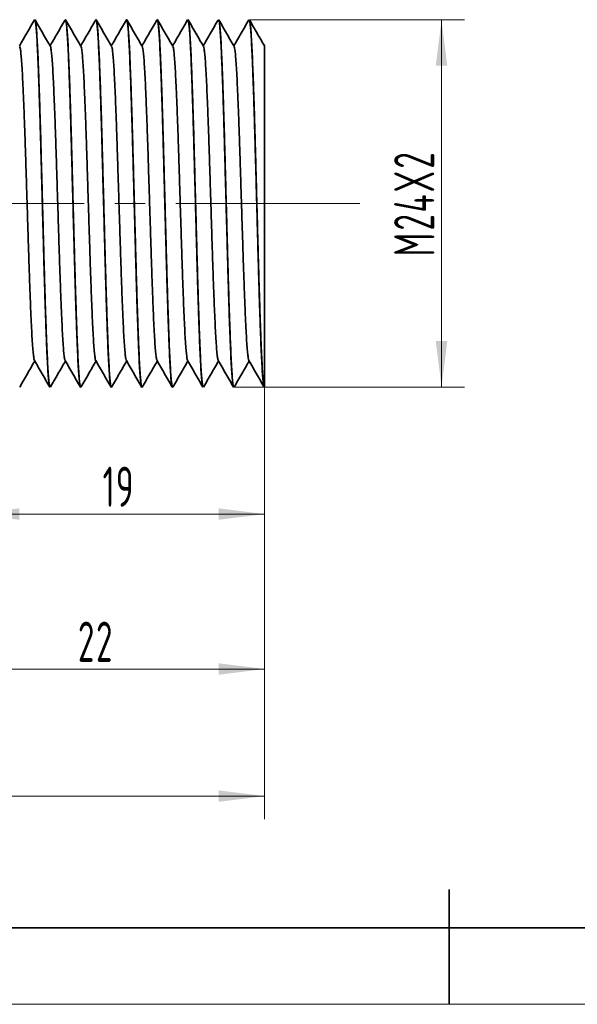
# Model space of a CAD drawing. Header units: millimetres. Extents: x -105 to 105, y -74 to 74.
# Tile 3 of 5: x -28 to 8, y -74 to -10. Entities that reach past the tile are written whole.
import ezdxf

# ---------------------------------------------------------------- set-up
doc = ezdxf.new("R2010")
doc.units = ezdxf.units.MM
doc.linetypes.add('点画线', pattern=[18, 12, -2, 2, -2])
doc.layers.get('0').update_dxf_attribs({"lineweight": 35})
for name, color, linetype, lineweight in [('EB0', 7, 'Continuous', 35), ('中心线层', 1, '点画线', 18), ('尺寸线层', 3, 'Continuous', 18)]:
    doc.layers.add(name, color=color, linetype=linetype, lineweight=lineweight)
doc.styles.add('机械', font='isocp', dxfattribs={"width": 0.667, "bigfont": 'gbcbig.shx'})
doc.dimstyles.new('机械', dxfattribs={"dimscale": 0.75, "dimtxt": 3.5, "dimasz": 4, "dimexe": 2, "dimexo": 0, "dimtad": 1, "dimdec": 1, "dimdsep": 46, "dimtxsty": '机械', "dimblk": '_CAXARROW', "dimcen": 0, "dimdle": 6, "dimazin": 2, "dimtfac": 0.707107, "dimtdec": 3, "dimtmove": 0, "dimatfit": 3, "dimfxl": 1, "dimfrac": 2, "dimtolj": 1, "dimtzin": 0, "dimlwd": 18, "dimarcsym": 0})

# ---------------------------------------------------------------- blocks, each defined once
blk = doc.blocks.new('$CAXA_FRAME_13B17AC1$')
at = {"layer": 'EB0', "color": 0, "linetype": 'Continuous', "lineweight": 35}
for p, q in [((0, -148.5), (0, -133.5)), ((-200, -138.5), (200, -138.5))]:
    blk.add_line(p, q, dxfattribs=at)
at = {"layer": 'EB0', "color": 0, "linetype": 'Continuous', "lineweight": 18}
blk.add_line((210, -148.5), (-210, -148.5), dxfattribs=at)
blk = doc.blocks.new('*X8')
at = {"layer": '尺寸线层', "linetype": 'Continuous', "lineweight": 18}
for points in [[(-64.053, -60.655), (-61.053, -60.28), (-61.053, -61.03)], [(-12.053, -60.655), (-15.053, -60.28), (-15.053, -61.03)]]:
    blk.add_hatch(color=0, dxfattribs=at).paths.add_polyline_path(points, flags=0)
at = {"layer": '尺寸线层', "color": 0, "linetype": 'Continuous', "lineweight": 18}
for p, q in [((-64.053, -21.959), (-64.053, -62.155)), ((-12.053, -33.959), (-12.053, -62.155)), ((-64.053, -60.655), (-12.053, -60.655))]:
    blk.add_line(p, q, dxfattribs=at)
at = {"layer": '尺寸线层', "color": 0, "linetype": 'Continuous', "lineweight": 18, "insert": (-38.053, -58.874), "char_height": 2.625, "width": 4.35218, "attachment_point": 5, "line_spacing_factor": 0.839832, "style": '机械'}
blk.add_mtext('\\T1.1;52', dxfattribs=at)
blk = doc.blocks.new('_CAXARROW')
blk.add_hatch(color=0).paths.add_polyline_path([(0, 0), (-1, 0.125), (-1, -0.125)], flags=0)
blk = doc.blocks.new('*X9')
at = {"layer": '尺寸线层', "linetype": 'Continuous', "lineweight": 18}
for points in [[(-34.053, -52.357), (-31.053, -52.732), (-31.053, -51.982)], [(-12.053, -52.357), (-15.053, -52.732), (-15.053, -51.982)]]:
    blk.add_hatch(color=0, dxfattribs=at).paths.add_polyline_path(points, flags=0)
at = {"layer": '尺寸线层', "color": 0, "linetype": 'Continuous', "lineweight": 18}
for p, q in [((-12.053, -33.957), (-12.053, -53.857)), ((-34.053, -40.434), (-34.053, -53.857)), ((-12.053, -52.357), (-34.053, -52.357))]:
    blk.add_line(p, q, dxfattribs=at)
at = {"layer": '尺寸线层', "color": 0, "linetype": 'Continuous', "lineweight": 18, "insert": (-23.053, -50.576), "char_height": 2.625, "width": 4.6023, "attachment_point": 5, "line_spacing_factor": 0.839832, "style": '机械'}
blk.add_mtext('\\T1.1;22', dxfattribs=at)
blk = doc.blocks.new('*X10')
at = {"layer": '尺寸线层', "linetype": 'Continuous', "lineweight": 18}
for points in [[(-31.053, -42.239), (-28.053, -42.614), (-28.053, -41.864)], [(-12.053, -42.239), (-15.053, -42.614), (-15.053, -41.864)]]:
    blk.add_hatch(color=0, dxfattribs=at).paths.add_polyline_path(points, flags=0)
at = {"layer": '尺寸线层', "color": 0, "linetype": 'Continuous', "lineweight": 18}
for p, q in [((-31.053, -31.959), (-31.053, -43.739)), ((-12.053, -33.957), (-12.053, -43.739)), ((-12.053, -42.239), (-31.053, -42.239))]:
    blk.add_line(p, q, dxfattribs=at)
at = {"layer": '尺寸线层', "color": 0, "linetype": 'Continuous', "lineweight": 18, "insert": (-21.553, -40.457), "char_height": 2.625, "width": 3.85193, "attachment_point": 5, "line_spacing_factor": 0.839832, "style": '机械'}
blk.add_mtext('\\T1.1;19', dxfattribs=at)
blk = doc.blocks.new('*X12')
at = {"layer": '尺寸线层', "linetype": 'Continuous', "lineweight": 18}
for points in [[(-0.49, -9.971), (-0.115, -12.971), (-0.865, -12.971)], [(-0.49, -33.947), (-0.115, -30.947), (-0.865, -30.947)]]:
    blk.add_hatch(color=0, dxfattribs=at).paths.add_polyline_path(points, flags=0)
at = {"layer": '尺寸线层', "color": 0, "linetype": 'Continuous', "lineweight": 18}
for p, q in [((-13.035, -9.971), (1.01, -9.971)), ((-0.49, -9.971), (-0.49, -33.947)), ((-14.035, -33.947), (1.01, -33.947))]:
    blk.add_line(p, q, dxfattribs=at)
at = {"layer": '尺寸线层', "color": 0, "linetype": 'Continuous', "lineweight": 18, "insert": (-2.272, -21.959), "char_height": 2.625, "width": 13.90695, "attachment_point": 5, "rotation": 90, "line_spacing_factor": 0.839832, "style": '机械'}
blk.add_mtext('\\T1.1;M24X2', dxfattribs=at)

msp = doc.modelspace()

# ---------------------------------------------------------------- linework, layer by layer
at = {"layer": 'EB0', "linetype": 'Continuous', "lineweight": 35}
for p, q in [((-27.048, -9.959), (-27.059, -9.959)), ((-25.048, -9.959), (-25.058, -9.959)), ((-23.048, -9.959), (-23.058, -9.959)), ((-21.049, -9.959), (-21.058, -9.959)), ((-19.049, -9.959), (-19.059, -9.959)), ((-17.048, -9.959), (-17.059, -9.959)), ((-15.048, -9.959), (-15.058, -9.959)), ((-13.048, -9.959), (-13.058, -9.959)), ((-26.058, -33.959), (-26.049, -33.959)), ((-24.059, -33.959), (-24.049, -33.959)), ((-22.059, -33.959), (-22.048, -33.959)), ((-20.058, -33.959), (-20.048, -33.959)), ((-18.058, -33.959), (-18.048, -33.959)), ((-16.058, -33.959), (-16.049, -33.959)), ((-14.059, -33.959), (-14.049, -33.959)), ((-12.053, -33.957), (-12.053, -33.959))]:
    msp.add_line(p, q, dxfattribs=at)
for points, knots in [([(-27.072, -9.971), (-27.239, -10.258), (-27.566, -10.824), (-27.893, -11.39), (-28.053, -11.668)], [0, 0, 0, 0, 0.996543, 1.960478, 1.960478, 1.960478, 1.960478]), ([(-26.072, -33.929), (-26.081, -33.912), (-26.103, -33.872), (-26.139, -33.597), (-26.18, -33.136), (-26.219, -32.498), (-26.258, -31.705), (-26.296, -30.765), (-26.336, -29.685), (-26.376, -28.482), (-26.416, -27.182), (-26.455, -25.81), (-26.493, -24.381), (-26.533, -22.907), (-26.573, -21.412), (-26.613, -19.93), (-26.652, -18.488), (-26.69, -17.099), (-26.73, -15.778), (-26.77, -14.546), (-26.81, -13.43), (-26.849, -12.452), (-26.887, -11.618), (-26.927, -10.939), (-26.967, -10.423), (-27.007, -10.098), (-27.037, -9.951), (-27.054, -9.973), (-27.059, -9.978)], [0, 0, 0, 0, 0.674646, 1.6374, 2.603716, 3.566115, 4.517302, 5.468024, 6.430177, 7.396483, 8.359465, 9.311798, 10.261473, 11.222981, 12.18923, 13.152747, 14.106184, 15.054999, 16.015814, 16.981959, 17.945965, 18.900462, 19.848604, 20.808681, 21.774675, 22.739123, 23.694636, 24.009842, 24.009842, 24.009842, 24.009842]), ([(-26.049, -33.948), (-26.059, -33.939), (-26.083, -33.921), (-26.121, -33.672), (-26.161, -33.246), (-26.201, -32.642), (-26.24, -31.881), (-26.278, -30.97), (-26.318, -29.919), (-26.358, -28.739), (-26.398, -27.456), (-26.437, -26.098), (-26.475, -24.68), (-26.515, -23.214), (-26.555, -21.721), (-26.595, -20.233), (-26.634, -18.781), (-26.672, -17.381), (-26.711, -16.044), (-26.752, -14.791), (-26.792, -13.649), (-26.831, -12.642), (-26.869, -11.778), (-26.908, -11.066), (-26.948, -10.515), (-26.989, -10.15), (-27.022, -9.967), (-27.042, -9.977), (-27.048, -9.981)], [0, 0, 0, 0, 0.803516, 1.751829, 2.70517, 3.656166, 4.597554, 5.533328, 6.480932, 7.434142, 8.385593, 9.328, 10.26322, 11.210069, 12.163102, 13.114962, 14.058346, 14.993197, 15.939246, 16.892055, 17.844278, 18.788594, 19.72326, 20.668465, 21.621004, 22.573543, 23.518748, 24.02335, 24.02335, 24.02335, 24.02335]), ([(-26.037, -11.697), (-26.203, -11.409), (-26.536, -10.834), (-26.868, -10.259), (-27.034, -9.971)], [0, 0, 0, 0, 0.996323, 1.992772, 1.992772, 1.992772, 1.992772]), ([(-25.079, -9.982), (-25.243, -10.266), (-25.568, -10.828), (-25.893, -11.39), (-26.053, -11.668)], [0, 0, 0, 0, 0.985239, 1.947738, 1.947738, 1.947738, 1.947738]), ([(-24.073, -33.924), (-24.079, -33.918), (-24.098, -33.898), (-24.131, -33.669), (-24.171, -33.247), (-24.211, -32.642), (-24.25, -31.881), (-24.288, -30.97), (-24.328, -29.919), (-24.368, -28.739), (-24.408, -27.456), (-24.447, -26.098), (-24.485, -24.68), (-24.525, -23.214), (-24.565, -21.721), (-24.605, -20.233), (-24.644, -18.781), (-24.682, -17.381), (-24.721, -16.044), (-24.762, -14.791), (-24.802, -13.649), (-24.841, -12.642), (-24.879, -11.778), (-24.918, -11.066), (-24.958, -10.515), (-24.999, -10.15), (-25.032, -9.967), (-25.052, -9.977), (-25.058, -9.981)], [0, 0, 0, 0, 0.466787, 1.427704, 2.393714, 3.357348, 4.311246, 5.259456, 6.219653, 7.185531, 8.149626, 9.104558, 10.052206, 11.011638, 11.977337, 12.941846, 13.897767, 14.845042, 15.803663, 16.769135, 17.734012, 18.690878, 19.637966, 20.595732, 21.56093, 22.526128, 23.483894, 23.995201, 23.995201, 23.995201, 23.995201]), ([(-24.049, -33.938), (-24.057, -33.939), (-24.078, -33.941), (-24.113, -33.736), (-24.153, -33.35), (-24.193, -32.78), (-24.232, -32.051), (-24.27, -31.17), (-24.31, -30.147), (-24.35, -28.992), (-24.39, -27.728), (-24.429, -26.384), (-24.467, -24.977), (-24.506, -23.52), (-24.547, -22.03), (-24.587, -20.538), (-24.626, -19.077), (-24.664, -17.665), (-24.703, -16.314), (-24.743, -15.042), (-24.784, -13.875), (-24.823, -12.839), (-24.861, -11.944), (-24.9, -11.2), (-24.94, -10.615), (-24.98, -10.21), (-25.017, -9.985), (-25.039, -9.978), (-25.048, -9.976)], [0, 0, 0, 0, 0.608929, 1.555041, 2.507683, 3.459503, 4.40319, 5.33765, 6.282937, 7.235326, 8.187481, 9.132075, 10.066461, 11.010877, 11.962968, 12.915412, 13.860867, 14.795364, 15.738865, 16.690613, 17.643299, 18.589571, 19.524363, 20.466906, 21.418263, 22.371145, 23.31819, 24.016776, 24.016776, 24.016776, 24.016776]), ([(-24.037, -11.696), (-24.203, -11.409), (-24.536, -10.833), (-24.868, -10.258), (-25.035, -9.971)], [0, 0, 0, 0, 0.996409, 1.992954, 1.992954, 1.992954, 1.992954]), ([(-23.072, -9.97), (-23.238, -10.258), (-23.565, -10.824), (-23.893, -11.39), (-24.053, -11.668)], [0, 0, 0, 0, 0.996609, 1.961296, 1.961296, 1.961296, 1.961296]), ([(-22.073, -33.928), (-22.076, -33.927), (-22.093, -33.922), (-22.123, -33.732), (-22.163, -33.351), (-22.203, -32.78), (-22.242, -32.051), (-22.28, -31.17), (-22.32, -30.147), (-22.36, -28.992), (-22.4, -27.728), (-22.439, -26.384), (-22.477, -24.977), (-22.516, -23.52), (-22.557, -22.03), (-22.597, -20.538), (-22.636, -19.077), (-22.674, -17.665), (-22.713, -16.314), (-22.753, -15.042), (-22.794, -13.875), (-22.833, -12.839), (-22.871, -11.944), (-22.91, -11.2), (-22.95, -10.615), (-22.99, -10.21), (-23.027, -9.985), (-23.049, -9.978), (-23.058, -9.976)], [0, 0, 0, 0, 0.253626, 1.213292, 2.17958, 3.145035, 4.102241, 5.050087, 6.008915, 6.974947, 7.940742, 8.898867, 9.846638, 10.804583, 11.770313, 12.736401, 13.6954, 14.643283, 15.6003, 16.565682, 17.532015, 18.491843, 19.440026, 20.39607, 21.361056, 22.327587, 23.288199, 23.996792, 23.996792, 23.996792, 23.996792]), ([(-22.048, -33.936), (-22.054, -33.941), (-22.072, -33.958), (-22.104, -33.792), (-22.145, -33.446), (-22.185, -32.911), (-22.224, -32.214), (-22.262, -31.364), (-22.301, -30.37), (-22.341, -29.24), (-22.382, -27.996), (-22.421, -26.667), (-22.459, -25.272), (-22.498, -23.824), (-22.538, -22.339), (-22.578, -20.844), (-22.618, -19.375), (-22.656, -17.952), (-22.695, -16.587), (-22.735, -15.296), (-22.775, -14.105), (-22.815, -13.041), (-22.853, -12.117), (-22.892, -11.341), (-22.932, -10.722), (-22.972, -10.278), (-23.011, -10.006), (-23.036, -9.977), (-23.048, -9.963)], [0, 0, 0, 0, 0.415346, 1.359881, 2.312441, 3.265705, 4.21232, 5.147629, 6.091223, 7.04341, 7.996888, 8.944295, 9.88001, 10.822618, 11.774388, 12.728034, 13.676187, 14.612492, 15.554072, 16.505377, 17.459144, 18.407999, 19.345079, 20.285587, 21.236382, 22.190224, 23.139735, 24.033477, 24.033477, 24.033477, 24.033477]), ([(-22.038, -11.696), (-22.204, -11.408), (-22.536, -10.833), (-22.869, -10.258), (-23.035, -9.97)], [0, 0, 0, 0, 0.996471, 1.993086, 1.993086, 1.993086, 1.993086]), ([(-21.072, -9.971), (-21.239, -10.258), (-21.566, -10.824), (-21.893, -11.39), (-22.053, -11.668)], [0, 0, 0, 0, 0.996541, 1.960478, 1.960478, 1.960478, 1.960478]), ([(-20.072, -33.94), (-20.073, -33.941), (-20.087, -33.947), (-20.114, -33.787), (-20.155, -33.447), (-20.195, -32.91), (-20.234, -32.214), (-20.272, -31.364), (-20.311, -30.37), (-20.351, -29.24), (-20.392, -27.996), (-20.431, -26.667), (-20.469, -25.272), (-20.508, -23.824), (-20.548, -22.339), (-20.588, -20.844), (-20.628, -19.375), (-20.666, -17.952), (-20.705, -16.587), (-20.745, -15.296), (-20.785, -14.105), (-20.825, -13.041), (-20.863, -12.117), (-20.902, -11.341), (-20.942, -10.722), (-20.982, -10.278), (-21.021, -10.006), (-21.046, -9.977), (-21.058, -9.963)], [0, 0, 0, 0, 0.082702, 1.039926, 2.005281, 2.97135, 3.930682, 4.878554, 5.834823, 6.799801, 7.766088, 8.726221, 9.674505, 10.629776, 11.59433, 12.560786, 13.521676, 14.470559, 15.424787, 16.388871, 17.35545, 18.317051, 19.266719, 20.219861, 21.183427, 22.150082, 23.112348, 24.018096, 24.018096, 24.018096, 24.018096]), ([(-20.048, -33.942), (-20.051, -33.947), (-20.067, -33.973), (-20.096, -33.84), (-20.136, -33.535), (-20.177, -33.035), (-20.216, -32.371), (-20.254, -31.551), (-20.293, -30.586), (-20.333, -29.483), (-20.373, -28.261), (-20.413, -26.947), (-20.451, -25.564), (-20.49, -24.126), (-20.53, -22.647), (-20.57, -21.152), (-20.61, -19.675), (-20.648, -18.241), (-20.687, -16.863), (-20.727, -15.556), (-20.767, -14.342), (-20.807, -13.249), (-20.846, -12.296), (-20.884, -11.488), (-20.924, -10.837), (-20.964, -10.35), (-21.004, -10.061), (-21.032, -9.939), (-21.047, -9.967), (-21.049, -9.971)], [0, 0, 0, 0, 0.222218, 1.165105, 2.1175, 3.072125, 4.021601, 4.959235, 5.901066, 6.852968, 7.807688, 8.757838, 9.696358, 10.637091, 11.588455, 12.543221, 13.494001, 14.433592, 15.373183, 16.323963, 17.278729, 18.230093, 19.170825, 20.109345, 21.059496, 22.014215, 22.966118, 23.907949, 24.055954, 24.055954, 24.055954, 24.055954]), ([(-20.037, -11.697), (-20.203, -11.41), (-20.535, -10.834), (-20.868, -10.259), (-21.034, -9.972)], [0, 0, 0, 0, 0.996352, 1.992834, 1.992834, 1.992834, 1.992834]), ([(-19.073, -9.972), (-19.239, -10.259), (-19.566, -10.825), (-19.893, -11.39), (-20.053, -11.668)], [0, 0, 0, 0, 0.996466, 1.959423, 1.959423, 1.959423, 1.959423]), ([(-18.072, -33.936), (-18.084, -33.908), (-18.108, -33.846), (-18.146, -33.529), (-18.187, -33.036), (-18.226, -32.37), (-18.264, -31.551), (-18.303, -30.586), (-18.343, -29.483), (-18.383, -28.261), (-18.423, -26.947), (-18.461, -25.564), (-18.5, -24.126), (-18.54, -22.647), (-18.58, -21.152), (-18.62, -19.675), (-18.658, -18.241), (-18.697, -16.863), (-18.737, -15.556), (-18.777, -14.342), (-18.817, -13.249), (-18.856, -12.296), (-18.894, -11.488), (-18.934, -10.837), (-18.974, -10.35), (-19.014, -10.061), (-19.042, -9.939), (-19.057, -9.967), (-19.059, -9.971)], [0, 0, 0, 0, 0.831038, 1.795927, 2.763076, 3.725008, 4.674942, 5.629129, 6.593519, 7.560763, 8.523379, 9.474211, 10.427284, 11.391129, 12.358421, 13.321674, 14.273591, 15.225508, 16.188761, 17.156053, 18.119898, 19.072971, 20.023803, 20.986419, 21.953663, 22.918053, 23.87224, 24.022187, 24.022187, 24.022187, 24.022187]), ([(-18.048, -33.956), (-18.049, -33.957), (-18.062, -33.987), (-18.088, -33.879), (-18.128, -33.616), (-18.168, -33.151), (-18.208, -32.521), (-18.247, -31.732), (-18.285, -30.797), (-18.325, -29.722), (-18.365, -28.522), (-18.405, -27.224), (-18.444, -25.854), (-18.482, -24.427), (-18.522, -22.955), (-18.562, -21.46), (-18.602, -19.977), (-18.641, -18.533), (-18.679, -17.142), (-18.718, -15.819), (-18.759, -14.583), (-18.799, -13.463), (-18.838, -12.481), (-18.876, -11.642), (-18.915, -10.958), (-18.956, -10.436), (-18.996, -10.105), (-19.027, -9.953), (-19.044, -9.974), (-19.049, -9.979)], [0, 0, 0, 0, 0.029544, 0.969303, 1.920026, 2.8745, 3.82534, 4.765327, 5.703961, 6.654073, 7.608518, 8.559915, 9.501018, 10.438691, 11.388146, 12.342517, 13.294424, 14.2366, 15.173498, 16.122251, 17.076501, 18.028872, 18.972077, 19.908384, 20.856391, 21.810472, 22.763262, 23.707453, 24.048565, 24.048565, 24.048565, 24.048565]), ([(-18.037, -11.696), (-18.203, -11.408), (-18.536, -10.833), (-18.868, -10.258), (-19.035, -9.971)], [0, 0, 0, 0, 0.996402, 1.992939, 1.992939, 1.992939, 1.992939]), ([(-17.072, -9.97), (-17.238, -10.258), (-17.565, -10.824), (-17.893, -11.39), (-18.053, -11.668)], [0, 0, 0, 0, 0.996618, 1.96114, 1.96114, 1.96114, 1.96114]), ([(-16.073, -33.925), (-16.081, -33.911), (-16.103, -33.875), (-16.138, -33.608), (-16.178, -33.153), (-16.218, -32.52), (-16.257, -31.733), (-16.295, -30.797), (-16.335, -29.722), (-16.375, -28.522), (-16.415, -27.224), (-16.454, -25.854), (-16.492, -24.427), (-16.532, -22.955), (-16.572, -21.46), (-16.612, -19.977), (-16.651, -18.533), (-16.689, -17.142), (-16.728, -15.819), (-16.769, -14.583), (-16.809, -13.463), (-16.848, -12.481), (-16.886, -11.642), (-16.925, -10.958), (-16.966, -10.436), (-17.006, -10.105), (-17.037, -9.953), (-17.054, -9.974), (-17.059, -9.979)], [0, 0, 0, 0, 0.624127, 1.58727, 2.554212, 3.517473, 4.469741, 5.420636, 6.38316, 7.350074, 8.313899, 9.267297, 10.21722, 11.179078, 12.145917, 13.110259, 14.064743, 15.01388, 15.975028, 16.941744, 17.906557, 18.862083, 19.810622, 20.771013, 21.737558, 22.702795, 23.659321, 24.004889, 24.004889, 24.004889, 24.004889]), ([(-16.038, -11.695), (-16.204, -11.408), (-16.536, -10.833), (-16.869, -10.258), (-17.035, -9.97)], [0, 0, 0, 0, 0.99646, 1.993063, 1.993063, 1.993063, 1.993063]), ([(-16.049, -33.946), (-16.059, -33.939), (-16.082, -33.924), (-16.12, -33.682), (-16.16, -33.262), (-16.2, -32.664), (-16.239, -31.907), (-16.277, -31.001), (-16.317, -29.954), (-16.357, -28.778), (-16.397, -27.498), (-16.436, -26.142), (-16.474, -24.725), (-16.513, -23.261), (-16.554, -21.769), (-16.594, -20.28), (-16.633, -18.827), (-16.671, -17.424), (-16.71, -16.086), (-16.75, -14.829), (-16.791, -13.684), (-16.83, -12.672), (-16.868, -11.803), (-16.907, -11.086), (-16.947, -10.529), (-16.987, -10.163), (-17.017, -9.985), (-17.032, -9.985), (-17.035, -9.985)], [0, 0, 0, 0, 0.783807, 1.744374, 2.71027, 3.674028, 4.628279, 5.576176, 6.536006, 7.50175, 8.46595, 9.421217, 10.368628, 11.327675, 12.293221, 13.257817, 14.214054, 15.161166, 16.119385, 17.084686, 18.04963, 19.006795, 19.953794, 20.911139, 21.876148, 22.841394, 23.799441, 24.004235, 24.004235, 24.004235, 24.004235]), ([(-15.078, -9.98), (-15.242, -10.264), (-15.567, -10.827), (-15.893, -11.39), (-16.053, -11.668)], [0, 0, 0, 0, 0.986271, 1.950019, 1.950019, 1.950019, 1.950019]), ([(-14.072, -33.925), (-14.078, -33.919), (-14.097, -33.903), (-14.13, -33.679), (-14.17, -33.263), (-14.21, -32.664), (-14.249, -31.907), (-14.287, -31.001), (-14.327, -29.954), (-14.367, -28.778), (-14.407, -27.498), (-14.446, -26.142), (-14.484, -24.725), (-14.523, -23.261), (-14.564, -21.769), (-14.604, -20.28), (-14.643, -18.827), (-14.681, -17.424), (-14.72, -16.086), (-14.76, -14.829), (-14.801, -13.684), (-14.84, -12.672), (-14.878, -11.803), (-14.917, -11.086), (-14.957, -10.53), (-14.997, -10.158), (-15.031, -9.97), (-15.051, -9.978), (-15.058, -9.981)], [0, 0, 0, 0, 0.442721, 1.403082, 2.368771, 3.332322, 4.286368, 5.234062, 6.193686, 7.159223, 8.123217, 9.078278, 10.025486, 10.984327, 11.949666, 12.914055, 13.870087, 14.816996, 15.775009, 16.740103, 17.70484, 18.6618, 19.608596, 20.565736, 21.530537, 22.495576, 23.453418, 23.994808, 23.994808, 23.994808, 23.994808]), ([(-14.049, -33.937), (-14.056, -33.939), (-14.077, -33.943), (-14.111, -33.745), (-14.152, -33.365), (-14.192, -32.801), (-14.231, -32.076), (-14.269, -31.2), (-14.308, -30.182), (-14.348, -29.03), (-14.389, -27.769), (-14.428, -26.428), (-14.466, -25.022), (-14.505, -23.567), (-14.545, -22.077), (-14.585, -20.585), (-14.625, -19.123), (-14.663, -17.709), (-14.702, -16.356), (-14.742, -15.08), (-14.782, -13.91), (-14.822, -12.869), (-14.86, -11.97), (-14.899, -11.221), (-14.939, -10.631), (-14.979, -10.22), (-15.016, -9.988), (-15.039, -9.978), (-15.048, -9.974)], [0, 0, 0, 0, 0.579095, 1.52493, 2.477524, 3.429532, 4.373635, 5.30809, 6.253082, 7.205406, 8.15773, 9.102721, 10.037177, 10.98128, 11.933287, 12.885882, 13.831717, 14.766357, 15.709528, 16.661173, 17.613991, 18.560626, 19.495635, 20.437829, 21.389066, 22.34206, 23.28945, 24.017979, 24.017979, 24.017979, 24.017979]), ([(-14.036, -11.697), (-14.203, -11.41), (-14.535, -10.835), (-14.868, -10.26), (-15.034, -9.972)], [0, 0, 0, 0, 0.996378, 1.99289, 1.99289, 1.99289, 1.99289]), ([(-13.073, -9.971), (-13.239, -10.259), (-13.566, -10.824), (-13.893, -11.39), (-14.053, -11.668)], [0, 0, 0, 0, 0.996453, 1.960063, 1.960063, 1.960063, 1.960063]), ([(-12.073, -33.928), (-12.078, -33.923), (-12.095, -33.906), (-12.125, -33.715), (-12.163, -33.35), (-12.202, -32.8), (-12.241, -32.076), (-12.279, -31.2), (-12.318, -30.182), (-12.358, -29.03), (-12.399, -27.769), (-12.438, -26.428), (-12.476, -25.022), (-12.515, -23.567), (-12.555, -22.077), (-12.595, -20.585), (-12.635, -19.123), (-12.673, -17.709), (-12.712, -16.356), (-12.752, -15.08), (-12.792, -13.91), (-12.832, -12.869), (-12.87, -11.97), (-12.909, -11.221), (-12.949, -10.631), (-12.989, -10.22), (-13.026, -9.988), (-13.049, -9.978), (-13.058, -9.974)], [0, 0, 0, 0, 0.393624, 1.274436, 2.160507, 3.125541, 4.082563, 5.029804, 5.987726, 6.953081, 7.918436, 8.876358, 9.8236, 10.780621, 11.745655, 12.711284, 13.670062, 14.61749, 15.573567, 16.538233, 17.504089, 18.463677, 19.41148, 20.366566, 21.330819, 22.296854, 23.257207, 23.995704, 23.995704, 23.995704, 23.995704]), ([(-12.053, -33.957), (-12.068, -33.927), (-12.096, -33.868), (-12.14, -33.501), (-12.182, -32.953), (-12.223, -32.238), (-12.261, -31.393), (-12.3, -30.403), (-12.34, -29.278), (-12.38, -28.037), (-12.42, -26.71), (-12.458, -25.317), (-12.497, -23.871), (-12.537, -22.386), (-12.577, -20.892), (-12.617, -19.421), (-12.655, -17.996), (-12.694, -16.63), (-12.734, -15.336), (-12.774, -14.141), (-12.814, -13.073), (-12.852, -12.144), (-12.891, -11.363), (-12.931, -10.739), (-12.971, -10.289), (-13.011, -10.009), (-13.036, -9.976), (-13.048, -9.96)], [0, 0, 0, 0, 1.03422, 2.079942, 3.127617, 4.079555, 5.019944, 5.96813, 6.925183, 7.883769, 8.836485, 9.777356, 10.724534, 11.681148, 12.639885, 13.593333, 14.534872, 15.480998, 16.437127, 17.395967, 18.350102, 19.292494, 20.237526, 21.193123, 22.152019, 23.106795, 24.035389, 24.035389, 24.035389, 24.035389]), ([(-12.053, -11.668), (-12.214, -11.39), (-12.541, -10.824), (-12.868, -10.258), (-13.035, -9.971)], [0, 0, 0, 0, 0.963944, 1.960492, 1.960492, 1.960492, 1.960492]), ([(-27.069, -32.204), (-27.078, -32.191), (-27.099, -32.157), (-27.134, -31.925), (-27.175, -31.53), (-27.214, -30.984), (-27.253, -30.305), (-27.291, -29.5), (-27.331, -28.576), (-27.371, -27.545), (-27.411, -26.432), (-27.45, -25.257), (-27.488, -24.033), (-27.528, -22.771), (-27.568, -21.491), (-27.608, -20.221), (-27.647, -18.986), (-27.685, -17.797), (-27.725, -16.666), (-27.765, -15.61), (-27.805, -14.655), (-27.844, -13.817), (-27.882, -13.103), (-27.922, -12.52), (-27.962, -12.083), (-28.001, -11.795), (-28.026, -11.732), (-28.037, -11.702)], [0, 0, 0, 0, 0.537028, 1.376638, 2.219356, 3.058657, 3.888174, 4.717286, 5.556372, 6.399081, 7.23889, 8.069408, 8.897606, 9.736129, 10.578789, 11.419065, 12.250546, 13.077993, 13.915912, 14.758481, 15.599184, 16.431589, 17.25845, 18.095725, 18.938162, 19.77925, 20.538965, 20.538965, 20.538965, 20.538965]), ([(-25.07, -32.202), (-25.075, -32.197), (-25.094, -32.18), (-25.126, -31.986), (-25.166, -31.626), (-25.206, -31.108), (-25.245, -30.456), (-25.283, -29.676), (-25.323, -28.776), (-25.363, -27.765), (-25.403, -26.667), (-25.442, -25.504), (-25.48, -24.289), (-25.52, -23.034), (-25.56, -21.755), (-25.6, -20.481), (-25.639, -19.238), (-25.677, -18.038), (-25.716, -16.894), (-25.757, -15.821), (-25.797, -14.843), (-25.836, -13.98), (-25.874, -13.24), (-25.913, -12.631), (-25.953, -12.157), (-25.994, -11.851), (-26.021, -11.704), (-26.036, -11.704), (-26.037, -11.704)], [0, 0, 0, 0, 0.357305, 1.196272, 2.039687, 2.881028, 3.713863, 4.541729, 5.380067, 6.223367, 7.06511, 7.898848, 8.726225, 9.563894, 10.407037, 11.249142, 12.083744, 12.910794, 13.747755, 14.590701, 15.433127, 16.268554, 17.095441, 17.931655, 18.774361, 19.617067, 20.453281, 20.538914, 20.538914, 20.538914, 20.538914]), ([(-23.07, -32.207), (-23.073, -32.207), (-23.088, -32.202), (-23.118, -32.04), (-23.158, -31.715), (-23.198, -31.226), (-23.237, -30.601), (-23.275, -29.847), (-23.315, -28.971), (-23.355, -27.982), (-23.395, -26.899), (-23.434, -25.748), (-23.472, -24.543), (-23.511, -23.296), (-23.552, -22.02), (-23.592, -20.742), (-23.631, -19.491), (-23.669, -18.282), (-23.708, -17.125), (-23.748, -16.035), (-23.789, -15.036), (-23.828, -14.148), (-23.866, -13.382), (-23.905, -12.745), (-23.945, -12.243), (-23.985, -11.901), (-24.016, -11.725), (-24.033, -11.715), (-24.037, -11.713)], [0, 0, 0, 0, 0.17179, 1.009245, 1.852481, 2.69499, 3.530296, 4.357431, 5.194154, 6.037167, 6.879973, 7.716082, 8.543151, 9.379103, 10.221852, 11.064913, 11.901785, 12.728953, 13.564094, 14.406539, 15.249815, 16.087411, 16.914839, 17.749132, 18.591231, 19.43468, 20.272961, 20.535701, 20.535701, 20.535701, 20.535701]), ([(-21.069, -32.22), (-21.07, -32.22), (-21.083, -32.223), (-21.11, -32.087), (-21.15, -31.798), (-21.19, -31.337), (-21.229, -30.741), (-21.267, -30.013), (-21.306, -29.162), (-21.346, -28.194), (-21.387, -27.129), (-21.426, -25.991), (-21.464, -24.796), (-21.503, -23.556), (-21.543, -22.284), (-21.583, -21.004), (-21.623, -19.746), (-21.661, -18.527), (-21.7, -17.359), (-21.74, -16.253), (-21.78, -15.233), (-21.82, -14.322), (-21.858, -13.53), (-21.897, -12.866), (-21.937, -12.335), (-21.977, -11.958), (-22.011, -11.747), (-22.031, -11.723), (-22.037, -11.715)], [0, 0, 0, 0, 0.019662, 0.85435, 1.696132, 2.538537, 3.375065, 4.201594, 5.03545, 5.876903, 6.719498, 7.556724, 8.383613, 9.216597, 10.057681, 10.900424, 11.738311, 12.565722, 13.397796, 14.238469, 15.08132, 15.919826, 16.747923, 17.57905, 18.419271, 19.262188, 20.101275, 20.543847, 20.543847, 20.543847, 20.543847]), ([(-19.07, -32.209), (-19.08, -32.186), (-19.104, -32.135), (-19.141, -31.867), (-19.182, -31.445), (-19.221, -30.875), (-19.259, -30.174), (-19.298, -29.347), (-19.338, -28.403), (-19.378, -27.356), (-19.418, -26.231), (-19.456, -25.046), (-19.495, -23.815), (-19.535, -22.548), (-19.575, -21.268), (-19.615, -20.003), (-19.653, -18.775), (-19.692, -17.595), (-19.732, -16.475), (-19.772, -15.435), (-19.812, -14.5), (-19.851, -13.683), (-19.889, -12.992), (-19.929, -12.433), (-19.969, -12.023), (-20.005, -11.773), (-20.027, -11.731), (-20.037, -11.713)], [0, 0, 0, 0, 0.674629, 1.516096, 2.359535, 3.198421, 4.026839, 4.858967, 5.699999, 6.54352, 7.383003, 8.212204, 9.043361, 9.883917, 10.72748, 11.567519, 12.397667, 13.227815, 14.067854, 14.911417, 15.751973, 16.58313, 17.412331, 18.251814, 19.095335, 19.936367, 20.532747, 20.532747, 20.532747, 20.532747]), ([(-17.07, -32.202), (-17.078, -32.191), (-17.098, -32.16), (-17.133, -31.935), (-17.173, -31.546), (-17.213, -31.003), (-17.252, -30.329), (-17.29, -29.527), (-17.33, -28.607), (-17.37, -27.579), (-17.41, -26.468), (-17.449, -25.295), (-17.487, -24.072), (-17.527, -22.812), (-17.567, -21.532), (-17.607, -20.261), (-17.646, -19.025), (-17.684, -17.834), (-17.723, -16.701), (-17.764, -15.642), (-17.804, -14.683), (-17.843, -13.842), (-17.881, -13.124), (-17.92, -12.537), (-17.96, -12.095), (-18, -11.799), (-18.025, -11.733), (-18.037, -11.7)], [0, 0, 0, 0, 0.496151, 1.336285, 2.179735, 3.019973, 3.850615, 4.680061, 5.519655, 6.36308, 7.203809, 8.035438, 8.864035, 9.703048, 10.546408, 11.387589, 12.220166, 13.048077, 13.886469, 14.729722, 15.571313, 16.404801, 17.232189, 18.069921, 18.913025, 19.754987, 20.538204, 20.538204, 20.538204, 20.538204]), ([(-15.07, -32.203), (-15.075, -32.199), (-15.093, -32.184), (-15.125, -31.995), (-15.165, -31.64), (-15.205, -31.126), (-15.244, -30.479), (-15.282, -29.703), (-15.322, -28.806), (-15.362, -27.799), (-15.402, -26.703), (-15.441, -25.541), (-15.479, -24.328), (-15.518, -23.074), (-15.559, -21.796), (-15.599, -20.521), (-15.638, -19.277), (-15.676, -18.075), (-15.715, -16.929), (-15.755, -15.853), (-15.796, -14.872), (-15.835, -14.006), (-15.873, -13.261), (-15.912, -12.648), (-15.952, -12.17), (-15.992, -11.858), (-16.021, -11.706), (-16.036, -11.705), (-16.038, -11.705)], [0, 0, 0, 0, 0.334345, 1.172306, 2.014918, 2.855664, 3.688112, 4.515014, 5.352331, 6.194811, 7.035943, 7.869277, 8.695756, 9.532389, 10.374696, 11.216173, 12.050355, 12.876572, 13.712483, 14.554576, 15.396357, 16.231349, 17.057468, 17.892616, 18.734453, 19.576498, 20.41226, 20.538898, 20.538898, 20.538898, 20.538898]), ([(-13.07, -32.209), (-13.072, -32.209), (-13.087, -32.206), (-13.116, -32.048), (-13.157, -31.728), (-13.197, -31.243), (-13.236, -30.623), (-13.274, -29.873), (-13.313, -29.001), (-13.353, -28.015), (-13.394, -26.935), (-13.433, -25.786), (-13.471, -24.582), (-13.51, -23.336), (-13.55, -22.06), (-13.59, -20.782), (-13.63, -19.53), (-13.668, -18.319), (-13.707, -17.161), (-13.747, -16.068), (-13.787, -15.066), (-13.827, -14.175), (-13.865, -13.405), (-13.904, -12.763), (-13.944, -12.256), (-13.984, -11.909), (-14.015, -11.729), (-14.032, -11.717), (-14.036, -11.714)], [0, 0, 0, 0, 0.155318, 0.992712, 1.836093, 2.678955, 3.514814, 4.342128, 5.178774, 6.021916, 6.865058, 7.701704, 8.529018, 9.364877, 10.207738, 11.051119, 11.888514, 12.715991, 13.551024, 14.393564, 15.237143, 16.075246, 16.90305, 17.737219, 18.579397, 19.423133, 20.261904, 20.535645, 20.535645, 20.535645, 20.535645]), ([(-12.053, -33.957), (-12.053, -33.929), (-12.053, -33.874), (-12.053, -33.686), (-12.053, -33.42), (-12.053, -33.07), (-12.053, -32.647), (-12.053, -32.151), (-12.053, -31.579), (-12.053, -30.939), (-12.053, -30.242), (-12.053, -29.49), (-12.053, -28.676), (-12.053, -27.822), (-12.053, -26.944), (-12.053, -26.042), (-12.053, -25.106), (-12.053, -24.153), (-12.053, -23.2), (-12.053, -22.246), (-12.053, -21.284), (-12.053, -20.337), (-12.053, -19.422), (-12.053, -18.535), (-12.053, -17.669), (-12.053, -16.843), (-12.053, -16.07), (-12.053, -15.347), (-12.053, -14.67), (-12.053, -14.053), (-12.053, -13.505), (-12.053, -13.022), (-12.053, -12.605), (-12.053, -12.263), (-12.053, -12), (-12.053, -11.809), (-12.053, -11.698), (-12.053, -11.66), (-12.053, -11.668), (-12.053, -11.668)], [0, 0, 0, 0, 0.638551, 1.277102, 1.934207, 2.591311, 3.229864, 3.868416, 4.525613, 5.182776, 5.818, 6.453223, 7.107886, 7.762549, 8.382288, 9.002027, 9.640021, 10.277983, 10.891382, 11.504782, 12.136787, 12.768791, 13.369778, 13.970764, 14.589704, 15.208644, 15.800187, 16.391731, 17.001043, 17.610356, 18.192643, 18.7749, 19.374852, 19.974804, 20.544469, 21.114133, 21.700731, 22.287329, 22.289119, 22.289119, 22.289119, 22.289119]), ([(-28.034, -33.946), (-27.868, -33.659), (-27.541, -33.093), (-27.214, -32.527), (-27.053, -32.249)], [0, 0, 0, 0, 0.996547, 1.960296, 1.960296, 1.960296, 1.960296]), ([(-27.069, -32.222), (-26.903, -32.509), (-26.571, -33.084), (-26.238, -33.66), (-26.072, -33.947)], [0, 0, 0, 0, 0.99646, 1.993063, 1.993063, 1.993063, 1.993063]), ([(-26.035, -33.947), (-25.869, -33.659), (-25.542, -33.094), (-25.214, -32.528), (-25.053, -32.249)], [0, 0, 0, 0, 0.996618, 1.96114, 1.96114, 1.96114, 1.96114]), ([(-25.07, -32.221), (-24.903, -32.509), (-24.571, -33.084), (-24.239, -33.659), (-24.072, -33.947)], [0, 0, 0, 0, 0.996402, 1.992939, 1.992939, 1.992939, 1.992939]), ([(-24.034, -33.946), (-23.868, -33.658), (-23.541, -33.093), (-23.214, -32.527), (-23.053, -32.249)], [0, 0, 0, 0, 0.996466, 1.959423, 1.959423, 1.959423, 1.959423]), ([(-23.07, -32.22), (-22.904, -32.508), (-22.572, -33.083), (-22.239, -33.658), (-22.073, -33.945)], [0, 0, 0, 0, 0.996352, 1.992834, 1.992834, 1.992834, 1.992834]), ([(-22.035, -33.947), (-21.868, -33.659), (-21.541, -33.093), (-21.214, -32.527), (-21.053, -32.249)], [0, 0, 0, 0, 0.996541, 1.960478, 1.960478, 1.960478, 1.960478]), ([(-21.069, -32.222), (-20.903, -32.509), (-20.571, -33.084), (-20.238, -33.66), (-20.072, -33.947)], [0, 0, 0, 0, 0.996471, 1.993086, 1.993086, 1.993086, 1.993086]), ([(-20.035, -33.947), (-19.869, -33.66), (-19.542, -33.094), (-19.214, -32.528), (-19.053, -32.249)], [0, 0, 0, 0, 0.996609, 1.961296, 1.961296, 1.961296, 1.961296]), ([(-19.07, -32.221), (-18.904, -32.509), (-18.571, -33.084), (-18.239, -33.659), (-18.072, -33.946)], [0, 0, 0, 0, 0.996409, 1.992954, 1.992954, 1.992954, 1.992954]), ([(-18.034, -33.945), (-17.868, -33.658), (-17.541, -33.092), (-17.214, -32.527), (-17.053, -32.249)], [0, 0, 0, 0, 0.996497, 1.958996, 1.958996, 1.958996, 1.958996]), ([(-17.07, -32.221), (-16.904, -32.508), (-16.571, -33.083), (-16.239, -33.658), (-16.073, -33.946)], [0, 0, 0, 0, 0.996323, 1.992772, 1.992772, 1.992772, 1.992772]), ([(-16.035, -33.947), (-15.868, -33.659), (-15.541, -33.093), (-15.214, -32.527), (-15.053, -32.249)], [0, 0, 0, 0, 0.996543, 1.960478, 1.960478, 1.960478, 1.960478]), ([(-15.07, -32.221), (-14.903, -32.509), (-14.571, -33.084), (-14.238, -33.659), (-14.072, -33.947)], [0, 0, 0, 0, 0.996476, 1.993096, 1.993096, 1.993096, 1.993096]), ([(-14.035, -33.947), (-13.869, -33.66), (-13.542, -33.094), (-13.214, -32.528), (-13.053, -32.249)], [0, 0, 0, 0, 0.996595, 1.961382, 1.961382, 1.961382, 1.961382]), ([(-13.07, -32.221), (-12.904, -32.508), (-12.571, -33.084), (-12.239, -33.659), (-12.072, -33.946)], [0, 0, 0, 0, 0.996411, 1.992958, 1.992958, 1.992958, 1.992958])]:
    msp.add_open_spline(points, degree=3, knots=knots, dxfattribs=at)
at = {"layer": '中心线层', "linetype": '点画线', "lineweight": 18}
msp.add_line((-71.834, -21.959), (-5.433, -21.959), dxfattribs=at)

# ---------------------------------------------------------------- block references
at = {"layer": 'EB0', "linetype": 'Continuous', "lineweight": 35, "xscale": 0.5, "yscale": 0.5, "zscale": 0.5}
msp.add_blockref('$CAXA_FRAME_13B17AC1$', (0, 0), dxfattribs=at)

# ---------------------------------------------------------------- dimensions: what is measured, and where the dimension line sits
at = {"layer": '尺寸线层', "linetype": 'Continuous', "lineweight": 35}
dim = msp.add_linear_dim(base=(-0.49, -33.947), p1=(-13.035, -9.971), p2=(-14.035, -33.947), angle=90, text='M24X2', dimstyle='机械', override={"dimsah": 1, "dimtfill": 1, "dimtzin": 0}, dxfattribs=at)
dim.commit()
dim.dimension.update_dxf_attribs({"geometry": '*X12', "text_midpoint": (-2.272, -21.959)})
for base, p1, p2, override, picture, middle in [((-12.053, -60.655), (-64.053, -21.959), (-12.053, -33.959), {"dimscale": 0.75, "dimsah": 1, "dimtfill": 1, "dimtzin": 0}, '*X8', (-38.053, -58.874)), ((-31.053, -42.239), (-12.053, -33.957), (-31.053, -31.959), {"dimsah": 1, "dimtfill": 1, "dimtzin": 0}, '*X10', (-21.553, -40.457))]:
    dim = msp.add_linear_dim(base=base, p1=p1, p2=p2, dimstyle='机械', override=override, dxfattribs=at)
    dim.commit()
    dim.dimension.update_dxf_attribs({"geometry": picture, "text_midpoint": middle})
dim = msp.add_linear_dim(base=(-34.053, -52.357), p1=(-12.053, -33.957), p2=(-34.053, -40.434), angle=180, dimstyle='机械', override={"dimsah": 1, "dimtfill": 1, "dimtzin": 0}, dxfattribs=at)
dim.commit()
dim.dimension.update_dxf_attribs({"geometry": '*X9', "text_midpoint": (-23.053, -50.576)})

doc.saveas('drawing.dxf')
